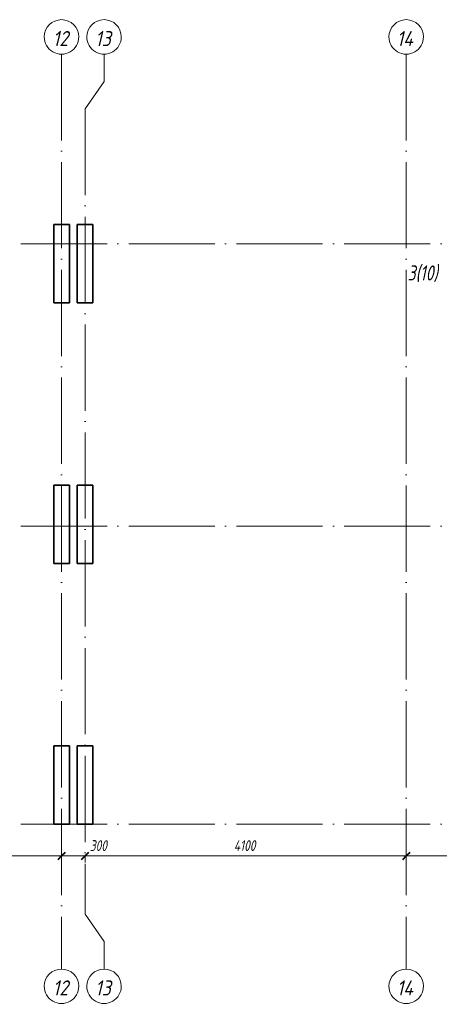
# Model space of a CAD drawing. Header units: millimetres. Extents: x 25016 to 56418, y 6703 to 19261.
# Tile 6 of 10: x 40566 to 45923, y 6703 to 19261. Entities that reach past the tile are written whole.
import ezdxf

# ---------------------------------------------------------------- set-up
doc = ezdxf.new("R2010")
doc.units = ezdxf.units.MM
doc.linetypes.add('ADSK_Линия сетки', pattern=[1375, 1100, -137.5, 0, -137.5])
doc.linetypes.add('ADSK_Пунктирная_п5', pattern=[275, 0, -275])
for name, color, linetype, lineweight in [('A-____-____-DIMS', 211, 'Continuous', 9), ('A-____-____-DIMS-55', 211, 'Continuous', 9), ('G-____-____-SYMB', 111, 'ADSK_Пунктирная_п5', 20), ('S-COLS-____-MCUT', 52, 'Continuous', 50), ('S-GRID-____-IDEN', 1, 'Continuous', 20), ('S-GRID-____-OTLN', 1, 'Continuous', 9)]:
    doc.layers.add(name, color=color, linetype=linetype, lineweight=lineweight)
doc.styles.add('GOST Common_I', font='GOST Common Italic.ttf', dxfattribs={"width": 0.9, "height": 192.5})
doc.styles.add('GOST Common_I_1', font='GOST Common Italic.ttf', dxfattribs={"width": 0.8, "height": 192.5})
doc.styles.add('GOST Common_I_2', font='GOST Common Italic.ttf', dxfattribs={"width": 0.8, "height": 137.5})
doc.dimstyles.new('ADSK_Округление_5мм__Узкий_', dxfattribs={"dimscale": 304.8, "dimtxt": 0.453694, "dimasz": 0.324803, "dimexe": 0.270669, "dimexo": 0.000592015, "dimgap": 0.072178, "dimtad": 1, "dimdec": 0, "dimlfac": 304.8, "dimrnd": 5, "dimdsep": 46, "dimtxsty": 'GOST Common_I_2', "dimblk1": 'OBLIQUE', "dimblk2": 'OBLIQUE', "dimsah": 1, "dimcen": 0.09, "dimdle": 0.270669, "dimazin": 0, "dimtfac": 1, "dimtdec": 4, "dimtix": 1, "dimtmove": 1, "dimatfit": 3, "dimfxl": 1, "dimtvp": 1, "dimtfill": 1, "dimtolj": 1, "dimtzin": 0, "dimlwd": 20, "dimlwe": 20, "dimarcsym": 2})
doc.dimstyles.new('ADSK_Округление_5мм__Узкий__1', dxfattribs={"dimscale": 304.8, "dimtxt": 0.453694, "dimasz": 0.324803, "dimexe": 0.270669, "dimexo": 0.000592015, "dimgap": 0.072178, "dimtad": 1, "dimdec": 0, "dimlfac": 304.8, "dimrnd": 5, "dimdsep": 46, "dimtxsty": 'GOST Common_I_2', "dimblk1": 'OBLIQUE', "dimblk2": 'OBLIQUE', "dimsah": 1, "dimcen": 0.09, "dimdle": 0.270669, "dimazin": 0, "dimtfac": 1, "dimtdec": 4, "dimtix": 1, "dimtmove": 0, "dimatfit": 3, "dimfxl": 1, "dimtvp": 1, "dimtfill": 1, "dimtolj": 1, "dimtzin": 0, "dimlwd": 20, "dimlwe": 20, "dimarcsym": 2})

# ---------------------------------------------------------------- blocks, each defined once
blk = doc.blocks.new('Ось сетки - Круг_Ø8 мм-6408-КЖ1_ПЭ_ВЭ1_Армирование_Горизонтальное')
at = {"layer": 'S-GRID-____-IDEN'}
for start, end in [(90, 270), (270, 90)]:
    blk.add_arc((25236, 9000), 220, start, end, dxfattribs=at)
blk = doc.blocks.new('DIMBLOCK50-КЖ1_ПЭ_ВЭ1_Армирование_Горизонтальное')
at = {"layer": 'A-____-____-DIMS-55', "lineweight": 40}
for p, q in [((37000, 8595), (36951, 8545)), ((37000, 8595), (37050, 8644)), ((41100, 8595), (41051, 8545)), ((41100, 8595), (41150, 8644))]:
    blk.add_line(p, q, dxfattribs=at)
at = {"layer": 'A-____-____-DIMS-55', "lineweight": 20}
for p, q in [((37000, 8595), (37000, 8610)), ((37000, 8595), (41100, 8595)), ((37000, 8595), (37000, 8512)), ((41100, 8595), (41100, 8610)), ((41100, 8595), (41100, 8512))]:
    blk.add_line(p, q, dxfattribs=at)
at = {"layer": 'A-____-____-DIMS-55', "color": 0, "lineweight": 20, "insert": (38900, 8796), "char_height": 137.5, "width": 360.01, "attachment_point": 1, "line_spacing_factor": 1.022761, "style": 'GOST Common_I_2', "bg_fill": 3, "box_fill_scale": 1.25, "bg_fill_color": 256, "bg_fill_true_color": 13158600, "bg_fill_transparency": 0}
blk.add_mtext('4100', dxfattribs=at)
blk = doc.blocks.new('_Oblique')
at = {"color": 0, "linetype": 'ByBlock', "lineweight": -2}
blk.add_line((-0.5, -0.5), (0.5, 0.5), dxfattribs=at)
blk = doc.blocks.new('DIMBLOCK51-КЖ1_ПЭ_ВЭ1_Армирование_Горизонтальное')
at = {"layer": 'A-____-____-DIMS-55', "lineweight": 40}
for p, q in [((41100, 8595), (41051, 8545)), ((41100, 8595), (41150, 8644)), ((41400, 8595), (41350, 8545)), ((41400, 8595), (41449, 8644))]:
    blk.add_line(p, q, dxfattribs=at)
at = {"layer": 'A-____-____-DIMS-55', "lineweight": 20}
for p, q in [((41100, 8595), (41100, 8610)), ((41100, 8595), (41400, 8595)), ((41100, 8595), (41100, 8512)), ((41435, 8595), (41250, 8595)), ((41400, 8595), (41400, 8610)), ((41400, 8595), (41400, 8512)), ((41694, 8595), (41435, 8595))]:
    blk.add_line(p, q, dxfattribs=at)
at = {"layer": 'A-____-____-DIMS-55', "color": 0, "lineweight": 20, "insert": (41462, 8796), "char_height": 137.5, "width": 278.45, "attachment_point": 1, "line_spacing_factor": 1.022761, "style": 'GOST Common_I_2', "bg_fill": 3, "box_fill_scale": 1.25, "bg_fill_color": 256, "bg_fill_true_color": 13158600, "bg_fill_transparency": 0}
blk.add_mtext('300', dxfattribs=at)
blk = doc.blocks.new('DIMBLOCK52-КЖ1_ПЭ_ВЭ1_Армирование_Горизонтальное')
at = {"layer": 'A-____-____-DIMS-55', "lineweight": 40}
for p, q in [((41400, 8595), (41350, 8545)), ((41400, 8595), (41449, 8644)), ((45500, 8595), (45451, 8545)), ((45500, 8595), (45550, 8644))]:
    blk.add_line(p, q, dxfattribs=at)
at = {"layer": 'A-____-____-DIMS-55', "lineweight": 20}
for p, q in [((41400, 8595), (41400, 8610)), ((41400, 8595), (45500, 8595)), ((41400, 8595), (41400, 8512)), ((45500, 8595), (45500, 8610)), ((45500, 8595), (45500, 8512))]:
    blk.add_line(p, q, dxfattribs=at)
at = {"layer": 'A-____-____-DIMS-55', "color": 0, "lineweight": 20, "insert": (43300, 8796), "char_height": 137.5, "width": 360.01, "attachment_point": 1, "line_spacing_factor": 1.022761, "style": 'GOST Common_I_2', "bg_fill": 3, "box_fill_scale": 1.25, "bg_fill_color": 256, "bg_fill_true_color": 13158600, "bg_fill_transparency": 0}
blk.add_mtext('4100', dxfattribs=at)
blk = doc.blocks.new('DIMBLOCK53-КЖ1_ПЭ_ВЭ1_Армирование_Горизонтальное')
at = {"layer": 'A-____-____-DIMS-55', "lineweight": 40}
for p, q in [((45500, 8595), (45451, 8545)), ((45500, 8595), (45550, 8644)), ((47250, 8595), (47201, 8545)), ((47250, 8595), (47300, 8644))]:
    blk.add_line(p, q, dxfattribs=at)
at = {"layer": 'A-____-____-DIMS-55', "lineweight": 20}
for p, q in [((45500, 8595), (45500, 8610)), ((45500, 8595), (47250, 8595)), ((45500, 8595), (45500, 8512)), ((47250, 8595), (47250, 8610)), ((47250, 8595), (47250, 8512))]:
    blk.add_line(p, q, dxfattribs=at)
at = {"layer": 'A-____-____-DIMS-55', "color": 0, "lineweight": 20, "insert": (46231, 8796), "char_height": 137.5, "width": 345.95, "attachment_point": 1, "line_spacing_factor": 1.022761, "style": 'GOST Common_I_2', "bg_fill": 3, "box_fill_scale": 1.25, "bg_fill_color": 256, "bg_fill_true_color": 13158600, "bg_fill_transparency": 0}
blk.add_mtext('1750', dxfattribs=at)

msp = doc.modelspace()

# ---------------------------------------------------------------- linework, layer by layer
at = {"layer": 'S-COLS-____-MCUT', "lineweight": 35}
for p, q in [((41199.9984, 16650.001), (40999.9984, 16650.001)), ((40999.9984, 16650.001), (40999.9984, 15650.001)), ((41199.9984, 15650.001), (41199.9984, 16650.001)), ((41499.9992, 16650.001), (41299.9992, 16650.001)), ((41299.9992, 16650.001), (41299.9992, 15650.001)), ((41499.9992, 15650.001), (41499.9992, 16650.001)), ((40999.9984, 15650.001), (41199.9984, 15650.001)), ((41299.9992, 15650.001), (41499.9992, 15650.001)), ((41199.9984, 13325.0005), (40999.9984, 13325.0005)), ((40999.9984, 13325.0005), (40999.9984, 12325.0005)), ((41199.9984, 12325.0005), (41199.9984, 13325.0005)), ((41499.9992, 13325.0005), (41299.9992, 13325.0005)), ((41299.9992, 13325.0005), (41299.9992, 12325.0005)), ((41499.9992, 12325.0005), (41499.9992, 13325.0005)), ((40999.9984, 12325.0005), (41199.9984, 12325.0005)), ((41299.9992, 12325.0005), (41499.9992, 12325.0005)), ((41199.9984, 10000), (40999.9984, 10000)), ((40999.9984, 10000), (40999.9984, 9000)), ((41199.9984, 9000), (41199.9984, 10000)), ((41499.9992, 10000), (41299.9992, 10000)), ((41299.9992, 10000), (41299.9992, 9000)), ((41499.9992, 9000), (41499.9992, 10000)), ((40999.9984, 9000), (41199.9984, 9000)), ((41299.9992, 9000), (41499.9992, 9000))]:
    msp.add_line(p, q, dxfattribs=at)
at = {"layer": 'S-GRID-____-OTLN', "linetype": 'ADSK_Линия сетки'}
for p, q in [((41100, 18820.6101), (41100, 7152.8427)), ((45500, 18820.6101), (45500, 7152.8427)), ((41400, 18122.1101), (41400, 7851.3427)), ((25456.4244, 16400.001), (55800.8722, 16400.001)), ((25456.4244, 12800.001), (55800.8722, 12800.001)), ((25456.4244, 9000), (55800.8722, 9000))]:
    msp.add_line(p, q, dxfattribs=at)
at = {"layer": 'S-GRID-____-OTLN'}
for p, q in [((41643.0638, 18471.3601), (41643.0638, 18820.6101)), ((41400, 18122.1101), (41643.0638, 18471.3601)), ((41400, 7851.3427), (41643.0638, 7502.0927)), ((41643.0638, 7502.0927), (41643.0638, 7152.8427))]:
    msp.add_line(p, q, dxfattribs=at)

# ---------------------------------------------------------------- block references
at = {"layer": 'S-GRID-____-IDEN', "rotation": 269.9999999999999}
for p in [(32100, 44277.0345), (32643.0638, 44277.0345), (36500, 44277.0345), (32100, 32169.2671), (32643.0638, 32169.2671), (36500, 32169.2671)]:
    msp.add_blockref('Ось сетки - Круг_Ø8 мм-6408-КЖ1_ПЭ_ВЭ1_Армирование_Горизонтальное', p, dxfattribs=at)

# ---------------------------------------------------------------- texts
at = {"layer": 'G-____-____-SYMB', "linetype": 'Continuous', "lineweight": 9, "insert": (45517.1771, 16126.9024), "char_height": 192.5, "width": 529.11375, "attachment_point": 1, "style": 'GOST Common_I_1'}
msp.add_mtext('3(10)', dxfattribs=at)
at = {"layer": 'S-GRID-____-IDEN', "lineweight": 9, "char_height": 192.5, "attachment_point": 1, "style": 'GOST Common_I'}
for s, insert, width in [('12', (40989.0819, 19116.1136), 261.911306), ('13', (41530.4132, 19116.1136), 265.879659), ('14', (45379.1819, 19116.1136), 285.721425), ('12', (40989.0819, 7008.3462), 261.911306), ('13', (41530.4132, 7008.3462), 265.879659), ('14', (45379.1819, 7008.3462), 285.721425)]:
    msp.add_mtext(s, dxfattribs=dict(at, insert=insert, width=width))

# ---------------------------------------------------------------- next in the draw order: dimensions: what is measured, and where the dimension line sits
at = {"layer": 'A-____-____-DIMS', "lineweight": 20}
dim = msp.add_linear_dim(base=(41100, 8594.7143), p1=(37000, 8664.7179), p2=(41100, 8664.7179), dimstyle='ADSK_Округление_5мм__Узкий__1', override={"dimpost": '<>', "dimfxl": 4100}, dxfattribs=at)
dim.commit()
dim.dimension.update_dxf_attribs({"geometry": 'DIMBLOCK50-КЖ1_ПЭ_ВЭ1_Армирование_Горизонтальное', "text_midpoint": (39050, 8685.4643)})

# ---------------------------------------------------------------- next in the draw order: dimensions: what is measured, and where the dimension line sits
dim = msp.add_linear_dim(base=(41400, 8594.7143), p1=(41100, 8664.7179), p2=(41400, 8664.7179), dimstyle='ADSK_Округление_5мм__Узкий_', override={"dimpost": '<>', "dimfxl": 300}, dxfattribs=at)
dim.commit()
dim.dimension.update_dxf_attribs({"geometry": 'DIMBLOCK51-КЖ1_ПЭ_ВЭ1_Армирование_Горизонтальное', "text_midpoint": (41601.4039, 8704.7365), "dimtype": 160})

# ---------------------------------------------------------------- next in the draw order: dimensions: what is measured, and where the dimension line sits
dim = msp.add_linear_dim(base=(45500, 8594.7143), p1=(41400, 8664.7179), p2=(45500, 8664.7179), dimstyle='ADSK_Округление_5мм__Узкий__1', override={"dimpost": '<>', "dimfxl": 4100}, dxfattribs=at)
dim.commit()
dim.dimension.update_dxf_attribs({"geometry": 'DIMBLOCK52-КЖ1_ПЭ_ВЭ1_Армирование_Горизонтальное', "text_midpoint": (43450, 8685.4643)})

# ---------------------------------------------------------------- next in the draw order: dimensions: what is measured, and where the dimension line sits
dim = msp.add_linear_dim(base=(47250, 8594.7143), p1=(45500, 8664.7179), p2=(47250, 8664.7179), dimstyle='ADSK_Округление_5мм__Узкий__1', override={"dimpost": '<>', "dimfxl": 1750}, dxfattribs=at)
dim.commit()
dim.dimension.update_dxf_attribs({"geometry": 'DIMBLOCK53-КЖ1_ПЭ_ВЭ1_Армирование_Горизонтальное', "text_midpoint": (46375, 8685.4643)})

doc.saveas('drawing.dxf')
